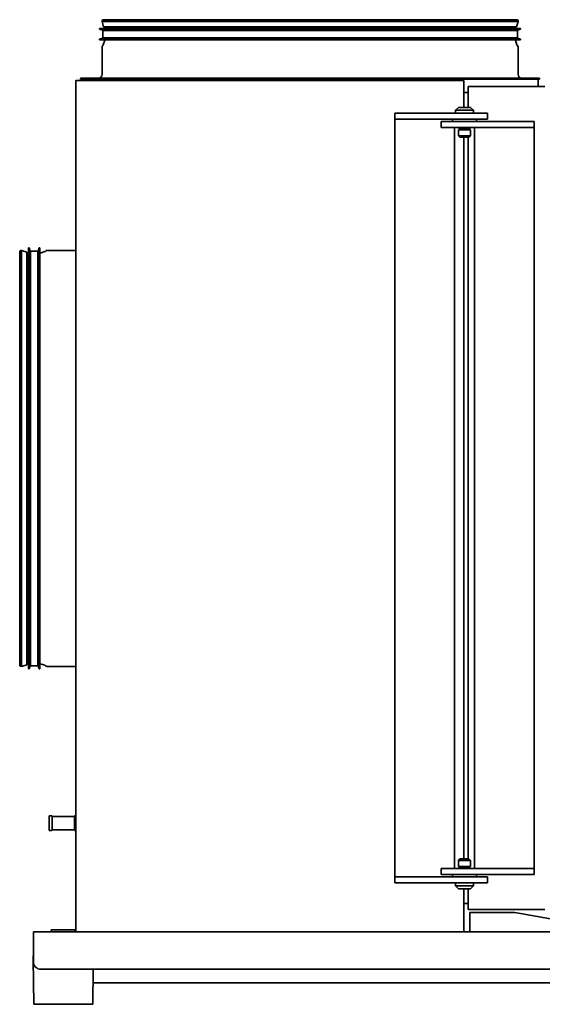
# Model space of a CAD drawing. Header units: millimetres. Extents: x 295 to 965, y 115 to 776.
# Tile 1 of 3: x 295 to 646, y 115 to 776. Entities that reach past the tile are written whole.
import ezdxf

# ---------------------------------------------------------------- set-up
doc = ezdxf.new("R2010")
doc.units = ezdxf.units.MM
doc.header["$LTSCALE"] = 3
doc.layers.add('Krawędzie widoczne(ISO)', color=7, linetype='Continuous', lineweight=35, true_color=0x262659)

msp = doc.modelspace()

# ---------------------------------------------------------------- linework, layer by layer
at = {"layer": 'Krawędzie widoczne(ISO)'}
for p, q in [((629.33, 774.5), (350.49, 774.5)), ((351.49, 770.83), (350.49, 774.5)), ((629.12, 775.43), (350.69, 775.43)), ((628.56, 775.64), (351.25, 775.64)), ((628.32, 770.83), (629.33, 774.5)), ((631.04, 769.81), (348.77, 769.81)), ((348.77, 769.31), (348.77, 769.81)), ((631.04, 769.31), (348.77, 769.31)), ((350.93, 768.63), (348.77, 769.31)), ((628.93, 768.45), (350.88, 768.45)), ((350.88, 763.45), (350.88, 768.45)), ((628.88, 768.63), (350.93, 768.63)), ((350.93, 768.45), (350.93, 768.63)), ((628.32, 770.83), (351.49, 770.83)), ((352.27, 769.81), (352.12, 770.83)), ((627.54, 769.81), (627.7, 770.83)), ((628.88, 768.63), (631.04, 769.31)), ((628.88, 768.45), (628.88, 768.63)), ((628.93, 763.45), (628.93, 768.45)), ((631.04, 769.31), (631.04, 769.81)), ((350.93, 763.27), (348.77, 762.58)), ((631.04, 762.58), (348.77, 762.58)), ((348.77, 762.08), (348.77, 762.58)), ((631.04, 762.08), (348.77, 762.08)), ((628.93, 763.45), (350.88, 763.45)), ((350.93, 763.27), (350.93, 763.45)), ((628.88, 763.27), (350.93, 763.27)), ((352.23, 761.83), (351.24, 758.68)), ((627.58, 761.83), (628.58, 758.68)), ((628.88, 763.27), (628.88, 763.45)), ((628.88, 763.27), (631.04, 762.58)), ((631.04, 762.08), (631.04, 762.58)), ((350.41, 738.86), (350.41, 757.26)), ((629.41, 738.86), (629.41, 757.26)), ((332.91, 734.86), (592.91, 734.86)), ((332.91, 163.86), (332.91, 734.86)), ((643.81, 736.46), (336.01, 736.46)), ((336.01, 735.86), (336.01, 736.46)), ((643.81, 735.86), (336.01, 735.86)), ((336.91, 734.86), (336.91, 735.86)), ((592.91, 734.86), (592.91, 716.86)), ((642.91, 730.86), (642.91, 735.86)), ((643.81, 735.86), (643.81, 736.46)), ((595.91, 726.86), (592.91, 726.86)), ((595.91, 730.86), (647.41, 730.86)), ((595.91, 730.86), (595.91, 716.86)), ((589.4, 716.86), (587.4, 714.86)), ((599.4, 714.86), (587.4, 714.86)), ((587.4, 712.86), (587.4, 714.86)), ((597.4, 716.86), (589.4, 716.86)), ((597.4, 716.86), (599.4, 714.86)), ((599.4, 712.86), (599.4, 714.86)), ((546.65, 712.86), (546.65, 708.86)), ((546.65, 712.86), (562.15, 712.86)), ((562.15, 708.86), (546.65, 708.86)), ((546.65, 704.86), (546.65, 708.86)), ((562.15, 712.86), (593.4, 712.86)), ((562.15, 708.86), (593.4, 708.86)), ((577.9, 707.36), (593.4, 707.36)), ((577.9, 703.36), (577.9, 707.36)), ((585.4, 708.86), (585.4, 707.36)), ((593.4, 712.86), (608.9, 712.86)), ((608.9, 708.86), (593.4, 708.86)), ((593.4, 707.36), (624.65, 707.36)), ((601.4, 708.86), (601.4, 707.36)), ((608.9, 712.86), (608.9, 708.86)), ((624.65, 707.36), (640.15, 707.36)), ((640.15, 703.36), (640.15, 707.36)), ((546.65, 204.86), (546.65, 704.86)), ((593.4, 703.36), (577.9, 703.36)), ((586.65, 703.36), (586.65, 206.36)), ((589.4, 702.86), (589.4, 703.36)), ((597.4, 702.86), (589.4, 702.86)), ((597.4, 701.86), (589.4, 701.86)), ((589.4, 697.86), (589.4, 701.86)), ((589.9, 701.86), (589.9, 702.86)), ((593.4, 703.36), (624.65, 703.36)), ((596.9, 701.86), (596.9, 702.86)), ((597.4, 702.86), (597.4, 703.36)), ((597.4, 697.86), (597.4, 701.86)), ((600.15, 699.36), (600.15, 703.36)), ((640.15, 703.36), (624.65, 703.36)), ((640.15, 699.36), (640.15, 703.36)), ((597.4, 697.86), (589.4, 697.86)), ((590.4, 696.86), (589.4, 697.86)), ((596.4, 696.86), (590.4, 696.86)), ((592.91, 696.86), (592.91, 212.86)), ((595.91, 696.86), (595.91, 212.86)), ((596.4, 696.86), (597.4, 697.86)), ((600.15, 210.36), (600.15, 699.36)), ((640.15, 699.36), (640.15, 210.36)), ((296.37, 620.84), (296.37, 342)), ((300.04, 619.84), (296.37, 620.84)), ((301.05, 622.56), (301.05, 340.29)), ((301.55, 622.56), (301.05, 622.56)), ((301.55, 622.56), (301.55, 340.29)), ((302.24, 620.4), (301.55, 622.56)), ((307.6, 620.4), (308.29, 622.56)), ((308.29, 622.56), (308.29, 340.29)), ((308.79, 622.56), (308.29, 622.56)), ((308.79, 622.56), (308.79, 340.29)), ((332.01, 620.92), (313.61, 620.92)), ((295.23, 620.08), (295.23, 342.77)), ((295.44, 620.64), (295.44, 342.21)), ((300.04, 619.84), (300.04, 343.01)), ((301.05, 619.06), (300.04, 619.22)), ((302.24, 620.4), (302.24, 342.45)), ((302.42, 620.4), (302.24, 620.4)), ((302.42, 620.45), (302.42, 342.4)), ((307.42, 620.45), (302.42, 620.45)), ((307.42, 620.45), (307.42, 342.4)), ((307.6, 620.4), (307.42, 620.4)), ((307.6, 620.4), (307.6, 342.45)), ((309.04, 619.1), (312.19, 620.1)), ((301.05, 343.79), (300.04, 343.63)), ((309.04, 343.75), (312.19, 342.75)), ((300.04, 343.01), (296.37, 342)), ((301.55, 340.29), (301.05, 340.29)), ((302.24, 342.45), (301.55, 340.29)), ((302.42, 342.45), (302.24, 342.45)), ((307.42, 342.4), (302.42, 342.4)), ((307.6, 342.45), (307.42, 342.45)), ((307.6, 342.45), (308.29, 340.29)), ((308.79, 340.29), (308.29, 340.29)), ((332.01, 341.92), (313.61, 341.92)), ((314.91, 241.86), (314.91, 231.86)), ((316.41, 241.86), (314.91, 241.86)), ((316.91, 232.36), (316.91, 241.36)), ((316.91, 241.36), (331.91, 241.36)), ((331.91, 232.36), (331.91, 241.36)), ((332.91, 241.86), (332.41, 241.86)), ((316.41, 231.86), (314.91, 231.86)), ((316.91, 232.36), (331.91, 232.36)), ((332.91, 231.86), (332.41, 231.86)), ((590.4, 212.86), (589.4, 211.86)), ((589.4, 211.86), (597.4, 211.86)), ((589.4, 211.86), (589.4, 207.86)), ((590.4, 212.86), (596.4, 212.86)), ((596.4, 212.86), (597.4, 211.86)), ((597.4, 211.86), (597.4, 207.86)), ((546.65, 204.86), (546.65, 200.86)), ((577.9, 206.36), (593.4, 206.36)), ((577.9, 202.36), (577.9, 206.36)), ((589.4, 207.86), (597.4, 207.86)), ((589.4, 206.86), (597.4, 206.86)), ((589.4, 206.86), (589.4, 206.36)), ((589.9, 207.86), (589.9, 206.86)), ((624.65, 206.36), (593.4, 206.36)), ((596.9, 207.86), (596.9, 206.86)), ((597.4, 206.86), (597.4, 206.36)), ((600.15, 210.36), (600.15, 206.36)), ((624.65, 206.36), (640.15, 206.36)), ((640.15, 210.36), (640.15, 206.36)), ((640.15, 202.36), (640.15, 206.36)), ((546.65, 200.86), (562.15, 200.86)), ((546.65, 200.86), (546.65, 196.86)), ((593.4, 200.86), (562.15, 200.86)), ((593.4, 202.36), (577.9, 202.36)), ((585.4, 202.36), (585.4, 200.86)), ((624.65, 202.36), (593.4, 202.36)), ((593.4, 200.86), (608.9, 200.86)), ((601.4, 202.36), (601.4, 200.86)), ((608.9, 200.86), (608.9, 196.86)), ((640.15, 202.36), (624.65, 202.36)), ((562.15, 196.86), (546.65, 196.86)), ((593.4, 196.86), (562.15, 196.86)), ((587.4, 196.86), (587.4, 194.86)), ((587.4, 194.86), (599.4, 194.86)), ((589.4, 192.86), (587.4, 194.86)), ((589.4, 192.86), (597.4, 192.86)), ((592.91, 192.86), (592.91, 163.86)), ((608.9, 196.86), (593.4, 196.86)), ((595.91, 192.86), (595.91, 178.86)), ((597.4, 192.86), (599.4, 194.86)), ((599.4, 196.86), (599.4, 194.86)), ((595.91, 182.86), (592.91, 182.86)), ((647.41, 178.86), (595.91, 178.86)), ((627.11, 176.86), (597.11, 176.86)), ((597.11, 172.86), (597.11, 176.86)), ((597.11, 172.86), (597.11, 163.86)), ((679.3, 167.66), (627.11, 176.86)), ((316.41, 165.36), (332.41, 165.36)), ((316.41, 165.36), (316.41, 163.86)), ((332.41, 165.36), (332.41, 163.86)), ((304.41, 163.86), (332.91, 163.86)), ((304.41, 163.86), (304.41, 157.86)), ((332.91, 163.86), (592.91, 163.86)), ((592.91, 163.86), (874.41, 163.86)), ((304.41, 143.86), (304.41, 157.86)), ((304.21, 147.86), (304.41, 147.86)), ((304.21, 145.36), (304.21, 147.86)), ((304.61, 115.36), (304.21, 145.36)), ((869.41, 138.86), (309.41, 138.86)), ((344.21, 115.36), (344.52, 138.86)), ((344.4, 129.86), (834.41, 129.86)), ((344.21, 115.36), (304.61, 115.36))]:
    msp.add_line(p, q, dxfattribs=at)
for centre, radius, start, end in [((351.54, 774.75), 1.08, 141.51914, 193.39013), ((351.25, 774.79), 0.845, 90, 131.40692), ((628.56, 774.79), 0.845, 48.59308, 90), ((628.27, 774.75), 1.08, 346.60987, 38.48086), ((351.43, 762.08), 0.845, 342.46299, 0), ((628.39, 762.08), 0.845, 180, 197.53701), ((351.61, 757.26), 1.2, 125.11908, 180), ((350.43, 758.93), 0.845, 305.11908, 342.46299), ((629.38, 758.93), 0.845, 197.53701, 234.88092), ((628.21, 757.26), 1.2, 0, 54.88092), ((348.01, 738.86), 2.4, 270, 0), ((631.81, 738.86), 2.4, 180, 270), ((296.12, 619.79), 1.08, 76.60987, 128.48086), ((313.61, 619.72), 1.2, 90, 144.88092), ((332.01, 623.32), 2.4, 270, 292.02431), ((296.07, 620.08), 0.845, 138.59308, 180), ((308.79, 619.91), 0.845, 270, 287.53701), ((311.94, 620.9), 0.845, 287.53701, 324.88092), ((308.79, 342.94), 0.845, 72.46299, 90), ((296.07, 342.77), 0.845, 180, 221.40692), ((296.12, 343.06), 1.08, 231.51914, 283.39013), ((311.94, 341.95), 0.845, 35.11908, 72.46299), ((313.61, 343.12), 1.2, 215.11908, 270), ((332.01, 339.52), 2.4, 67.97569, 90), ((316.41, 241.36), 0.5, 0, 90), ((332.41, 241.36), 0.5, 90, 180), ((316.41, 232.36), 0.5, 270, 0), ((332.41, 232.36), 0.5, 180, 270), ((309.41, 143.86), 5, 180, 270)]:
    msp.add_arc(centre, radius, start, end, dxfattribs=at)

doc.saveas('drawing.dxf')
